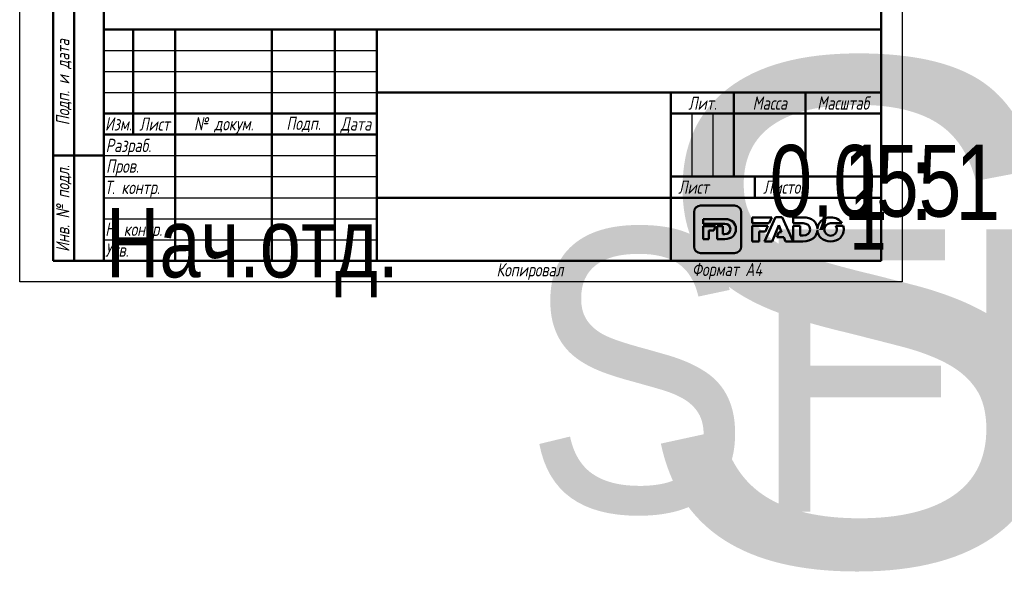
# Model space of a CAD drawing. Header units: millimetres. Extents: x -358 to 1090, y -69 to 356.
# Tile 2 of 7: x 0 to 234, y -69 to 62. Entities that reach past the tile are written whole.
import ezdxf
from ezdxf.enums import TextEntityAlignment as Align

# ---------------------------------------------------------------- set-up
doc = ezdxf.new("R2018")
doc.units = ezdxf.units.MM
for name, color, linetype, lineweight in [('Заголовок (ГОСТ)', 7, 'Continuous', 50), ('Кромка (ГОСТ)', 7, 'Continuous', 50), ('Обозначение (ГОСТ)', 7, 'Continuous', 25), ('Эскизная геометрия (ГОСТ)', 7, 'Continuous', 50)]:
    doc.layers.add(name, color=color, linetype=linetype, lineweight=lineweight)
doc.styles.get("Standard").update_dxf_attribs({"font": 'GOST Common Italic.ttf'})
doc.styles.add('Альтернативный текст (ГОСТ)', font='txt', dxfattribs={"width": 0.8})

# ---------------------------------------------------------------- blocks, each defined once
blk = doc.blocks.new('ГОСТ - Доп. графы 1')
at = {"layer": 'Эскизная геометрия (ГОСТ)'}
for p, q in [((-12, 0), (-12, 145)), ((-12, 145), (0, 145)), ((-7, 145), (-7, 0)), ((-12, 110), (-7, 110)), ((-7, 110), (0, 110)), ((-12, 85), (-7, 85)), ((-7, 85), (0, 85)), ((-12, 60), (-7, 60)), ((-7, 60), (0, 60)), ((-12, 25), (-7, 25)), ((-7, 25), (0, 25)), ((0, 0), (-12, 0))]:
    blk.add_line(p, q, dxfattribs=at)
at = {"layer": 'Обозначение (ГОСТ)', "char_height": 3.17, "attachment_point": 5, "rotation": 90, "style": 'Альтернативный текст (ГОСТ)'}
for s, insert, width in [('\\fGOST Common|b0|i1;\\H3.1700;Подп. и дата', (-9.37, 127.41), 34.7679), ('\\fGOST Common|b0|i1;\\H3.1700;Инв. № дубл.', (-8.95, 97.55), 24.8438), ('\\fGOST Common|b0|i1;\\H3.1700;Взам. инв. №', (-9.58, 72.53), 24.8669), ('\\fGOST Common|b0|i1;\\H3.1700;Подп. и дата', (-9.5, 42.47), 35.1486), ('\\fGOST Common|b0|i1;\\H3.1700;Инв. № подл.', (-9.5, 12.41), 24.9618)]:
    blk.add_mtext(s, dxfattribs=dict(at, insert=insert, width=width))
at = {"layer": 'Обозначение (ГОСТ)', "lineweight": 30, "width": 0.8, "flags": 17}
for tag, p in [('Подп._и_дата_2', (-3.53, 127.51)), ('Инв._номер_дубликата', (-3.41, 97.47)), ('Взамен_инв._номера', (-3.46, 72.53)), ('Подп._и_дата_1', (-3.42, 42.35)), ('ИНВЕНТАРНЫЙ_НОМЕР', (-3.33, 12.68))]:
    blk.add_attdef(tag, text='', height=3.17, rotation=90, dxfattribs=at).set_placement(p, align=Align.MIDDLE_CENTER)
blk = doc.blocks.new('Основные надписи ГОСТ - Форма 1')
at = {"layer": 'Заголовок (ГОСТ)'}
for p, q in [((0, 55), (185, 55)), ((0, 0), (0, 55)), ((0, 0), (0, 55)), ((7, 55), (7, 30)), ((17, 55), (17, 0)), ((40, 55), (40, 0)), ((55, 55), (55, 0)), ((65, 55), (65, 0)), ((185, 0), (185, 55)), ((65, 40), (185, 40)), ((135, 40), (135, 0)), ((150, 40), (150, 20)), ((167, 40), (167, 20)), ((0, 35), (65, 35)), ((135, 35), (185, 35)), ((0, 30), (65, 30)), ((135, 20), (185, 20)), ((155, 20), (155, 15)), ((65, 15), (185, 15)), ((185, 0), (0, 0))]:
    blk.add_line(p, q, dxfattribs=at)
at = {"layer": 'Заголовок (ГОСТ)', "linetype": 'Continuous', "lineweight": 25}
for p, q in [((0, 50), (65, 50)), ((0, 45), (65, 45)), ((0, 40), (65, 40)), ((140, 35), (140, 20)), ((145, 35), (145, 20)), ((0, 25), (65, 25)), ((0, 20), (65, 20)), ((0, 15), (65, 15)), ((0, 10), (65, 10)), ((0, 5), (65, 5))]:
    blk.add_line(p, q, dxfattribs=at)
at = {"layer": 'Заголовок (ГОСТ)', "char_height": 3.17, "style": 'Альтернативный текст (ГОСТ)'}
for s, insert, width, attachment_point in [('\\fGOST Common|b0|i1;\\H3.1700;Лит.', (142.52, 37.49), 14.9766, 5), ('\\fGOST Common|b0|i1;\\H3.1700;Масса', (158.55, 37.51), 16.9878, 5), ('\\fGOST Common|b0|i1;\\H3.1700;Масштаб', (176.02, 37.53), 17.8316, 5), ('\\fGOST Common|b0|i1;\\H3.1700;Изм.', (3.5, 32.56), 6.9635, 5), ('\\fGOST Common|b0|i1;\\H3.1700;Лист', (12.1, 32.5), 10.0029, 5), ('\\A0;\\fGOST Common|b0|i1;\\H3.1700;№ докум.', (28.58, 32.16), 22.9069, 5), ('\\fGOST Common|b0|i1;\\H3.1700;Подп.', (47.56, 32.45), 14.879, 5), ('\\fGOST Common|b0|i1;\\H3.1700;Дата', (60.02, 32.24), 9.9614, 5), ('\\fGOST Common|b0|i1;\\H3.1700;Разраб.', (0.47, 27), 16.9971, 4), ('\\fGOST Common|b0|i1;\\H3.1700;Пров.', (0.56, 22.08), 17.0192, 4), ('\\A0;\\fGOST Common|b0|i1;\\H3.1700;Т. контр.', (0.23, 17.01), 16.9554, 4), ('\\fGOST Common|b0|i1;\\H3.1700;Лист', (140.37, 17.5), 10.5071, 5), ('\\fGOST Common|b0|i1;\\H3.1700;Листов', (162.21, 17.5), 14.3668, 5), ('\\A1;', (150.6, 17.54), 8.8313, 5), ('\\fGOST Common|b0|i1;\\H3.1700;Н. контр.', (0.36, 7.05), 16.9999, 4), ('\\fGOST Common|b0|i1;\\H3.1700;Утв.', (0.34, 2.52), 17.0083, 4), ('\\fGOST Common|b0|i1;\\H3.1700;Копировал', (93.48, -0.59), 19.7871, 1)]:
    blk.add_mtext(s, dxfattribs=dict(at, insert=insert, width=width, attachment_point=attachment_point))
at = {"layer": 'Заголовок (ГОСТ)', "lineweight": 30, "flags": 104}
for tag, height, width, p in [('Изм1', 2.89, 0.7, (3.51, 52.52)), ('Лист1', 2.89, 0.7, (12.03, 52.52)), ('Докум1', 2.89, 0.7, (28.54, 52.48)), ('Изм2', 2.89, 0.7, (3.5, 47.52)), ('Лист2', 2.89, 0.7, (12.01, 47.5)), ('Докум2', 2.89, 0.7, (28.53, 47.5)), ('Изм3', 2.89, 0.7, (3.5, 42.5)), ('Лист3', 2.89, 0.7, (12.01, 42.51)), ('Докум3', 2.89, 0.7, (28.51, 42.48)), ('Изм4', 2.89, 0.7, (3.51, 37.5)), ('Лист4', 2.89, 0.7, (12, 37.53)), ('Докум4', 2.89, 0.7, (28.51, 37.52)), ('НАИМЕНОВАНИЕ', 5, 0.8, (100.03, 29.98)), ('Литера', 3.5, 0.8, (137.52, 27.25)), ('Литера2', 3.5, 0.8, (142.51, 27.22)), ('Литера3', 3.5, 0.8, (147.52, 27.21)), ('Масса', 3.5, 0.8, (158.47, 27.53)), ('Масштаб', 3.5, 0.8, (176, 27.6)), ('Тип_документа', 3.17, 0.8, (100.08, 17.56)), ('Листов', 3.17, 0.8, (177.46, 17.58)), ('Материал_Класс', 3.5, 0.9, (100, 7.5))]:
    blk.add_attdef(tag, text='', height=height, dxfattribs=dict(at, width=width)).set_placement(p, align=Align.MIDDLE_CENTER)
for tag, height, width, p in [('Подп1', 2.89, 0.7, (40.01, 52.51)), ('Дата1', 2, 0.7, (55.01, 52.51)), ('Подп2', 2.89, 0.7, (40.01, 47.5)), ('Дата2', 2, 0.7, (55.01, 47.49)), ('Подп3', 2.89, 0.7, (40.01, 42.51)), ('Дата3', 2, 0.7, (55.02, 42.52)), ('Подп4', 2.89, 0.7, (40.01, 37.51)), ('Дата4', 2, 0.7, (55.02, 37.51)), ('АВТОР', 3.17, 0.8, (17.41, 27.49)), ('Разработал_Подп.', 2.89, 0.7, (40.05, 27.51)), ('ДАТА_СОЗДАНИЯ', 2, 0.7, (55.01, 27.51)), ('ПРОВЕРИЛ', 3.17, 0.8, (17.41, 22.53)), ('Проверил_Подп.', 2.89, 0.7, (40.05, 22.52)), ('ДАТА_ПРОВЕРКИ', 2, 0.7, (55.02, 22.51)), ('ТЕХНОЛОГ', 3.17, 0.8, (17.33, 17.54)), ('Технолог_Подп.', 2.89, 0.7, (40.05, 17.51)), ('Технолог_Дата', 2, 0.7, (55.01, 17.5)), ('Должность_руководителя', 3.17, 0.8, (0.52, 12.51)), ('НАЧ._ОТДЕЛА', 3.17, 0.8, (17.46, 12.45)), ('Руководитель_Подп.', 2.89, 0.7, (40.01, 12.5)), ('Руководитель_Дата', 2, 0.7, (55.01, 12.51)), ('НОРМОКОНТРОЛЬ', 3.17, 0.8, (17.37, 7.48)), ('Нормоконтроль_Подп.', 2.89, 0.7, (40.05, 7.52)), ('ДАТА_НОРМОКОНТРОЛЯ', 2, 0.7, (55.02, 7.51)), ('УТВЕРДИЛ', 3.17, 0.8, (17.4, 2.51)), ('Утвердил_Подп.', 2.89, 0.7, (40.05, 2.51)), ('ДАТА_УТВЕРЖДЕНИЯ', 2, 0.7, (55.01, 2.5))]:
    blk.add_attdef(tag, text='', height=height, dxfattribs=dict(at, width=width)).set_placement(p, align=Align.MIDDLE_LEFT)
for tag, height, p in [('ОБОЗНАЧЕНИЕ', 5, (125.33, 47.56)), ('ОРГАНИЗАЦИЯ', 3.5, (160.02, 7.6))]:
    blk.add_attdef(tag, text='', height=height, dxfattribs=at).set_placement(p, align=Align.MIDDLE_CENTER)
at = {"layer": 'Заголовок (ГОСТ)', "lineweight": 30, "width": 0.9, "flags": 104}
for tag, p in [('Материал_Наим.', (133.71, 9.75)), ('Материал_ГОСТ', (134.04, 4.06))]:
    blk.add_attdef(tag, text='', height=3.5, dxfattribs=at).set_placement(p, align=Align.MIDDLE_RIGHT)
blk = doc.blocks.new('Рамки ГОСТ_ граница 297x210')
at = {"layer": 'Кромка (ГОСТ)', "lineweight": 25}
for p, q in [((0, 0), (0, 297)), ((210, 297), (210, 0)), ((210, 0), (0, 0))]:
    blk.add_line(p, q, dxfattribs=at)
at = {"layer": 'Кромка (ГОСТ)'}
for p, q in [((20, 292), (20, 5)), ((205, 5), (205, 292)), ((20, 5), (205, 5))]:
    blk.add_line(p, q, dxfattribs=at)
at = {"layer": 'Кромка (ГОСТ)', "insert": (160, 4.5), "char_height": 3.17, "attachment_point": 1, "style": 'Альтернативный текст (ГОСТ)'}
blk.add_mtext('\\A1;\\fGOST Common|b0|i1;\\H3.1700;Формат A4', dxfattribs=at)

msp = doc.modelspace()

# ---------------------------------------------------------------- linework, layer by layer
at = {"layer": 'Эскизная геометрия (ГОСТ)', "linetype": 'Continuous'}
for p, q in [((160.505, 16.535), (160.505, 8.364)), ((170.162, 18.108), (162.063, 18.108)), ((171.722, 8.364), (171.722, 16.535)), ((162.71, 14.89), (162.71, 13.741)), ((167.836, 14.89), (162.71, 14.89)), ((162.71, 13.741), (167.856, 13.741)), ((162.71, 13.204), (162.71, 10.161)), ((165.622, 13.204), (162.71, 13.204)), ((164.009, 10.161), (164.009, 12.176)), ((164.009, 12.176), (165.186, 12.176)), ((165.186, 12.176), (165.622, 13.204)), ((167.326, 13.204), (166.027, 13.204)), ((166.027, 13.204), (166.027, 10.161)), ((167.326, 11.323), (167.326, 13.204)), ((162.71, 10.161), (164.009, 10.161)), ((166.027, 10.161), (167.809, 10.161)), ((167.856, 11.323), (167.326, 11.323)), ((162.063, 6.793), (170.162, 6.793))]:
    msp.add_line(p, q, dxfattribs=at)
at = {"layer": 'Эскизная геометрия (ГОСТ)'}
for p, q in [((174.341, 15.304), (174.341, 13.909)), ((178.997, 15.304), (174.341, 15.304)), ((179.882, 15.346), (177.299, 9.565)), ((178.375, 13.909), (178.997, 15.304)), ((181.502, 15.346), (179.882, 15.346)), ((184.085, 9.565), (181.502, 15.346)), ((184.085, 15.303), (184.085, 13.909)), ((186.426, 15.303), (184.085, 15.303)), ((174.341, 13.909), (178.375, 13.909)), ((174.341, 13.29), (174.341, 9.564)), ((178.098, 13.29), (174.341, 13.29)), ((176.022, 9.564), (176.022, 11.979)), ((176.022, 11.979), (177.512, 11.979)), ((177.512, 11.979), (178.098, 13.29)), ((179.066, 9.565), (180.68, 13.459)), ((180.699, 11.827), (180.191, 10.589)), ((180.68, 13.459), (181.355, 11.827)), ((181.355, 11.827), (180.699, 11.827)), ((184.085, 13.909), (186.452, 13.909)), ((184.085, 13.29), (184.085, 9.566)), ((185.766, 13.29), (184.085, 13.29)), ((185.766, 10.975), (185.766, 13.29)), ((189.851, 12.543), (189.847, 12.543)), ((189.847, 12.35), (189.849, 12.35)), ((192.989, 13.922), (195.708, 13.922)), ((196.008, 13.285), (194.227, 13.285)), ((174.341, 9.564), (176.022, 9.564)), ((177.299, 9.565), (179.066, 9.565)), ((180.191, 10.589), (181.841, 10.589)), ((181.841, 10.589), (182.282, 9.565)), ((182.282, 9.565), (184.085, 9.565)), ((184.085, 9.566), (186.391, 9.566)), ((186.452, 10.975), (185.766, 10.975))]:
    msp.add_line(p, q, dxfattribs=at)
at = {"layer": 'Эскизная геометрия (ГОСТ)', "linetype": 'Continuous'}
for points in [[(162.063, 18.108), (161.204, 18.108), (160.505, 17.403), (160.505, 16.535)], [(171.722, 16.535), (171.722, 17.403), (171.023, 18.108), (170.162, 18.108)], [(170.481, 12.539), (170.481, 13.917), (169.51, 14.89), (167.836, 14.89)], [(167.809, 10.161), (169.496, 10.161), (170.481, 11.175), (170.481, 12.539)], [(167.856, 13.741), (168.633, 13.741), (169.149, 13.289), (169.149, 12.532)], [(169.149, 12.532), (169.149, 11.757), (168.633, 11.323), (167.856, 11.323)], [(160.505, 8.364), (160.505, 7.496), (161.204, 6.793), (162.063, 6.793)], [(170.162, 6.793), (171.023, 6.793), (171.722, 7.496), (171.722, 8.364)]]:
    msp.add_open_spline(points, degree=3, dxfattribs=at)
at = {"layer": 'Эскизная геометрия (ГОСТ)'}
for points in [[(189.847, 12.543), (189.801, 14.167), (188.552, 15.303), (186.426, 15.303)], [(193.003, 15.304), (191.244, 15.304), (189.914, 14.079), (189.851, 12.543)], [(195.708, 13.922), (195.174, 14.754), (194.19, 15.304), (193.003, 15.304)], [(186.391, 9.566), (188.53, 9.566), (189.796, 10.745), (189.847, 12.35)], [(186.452, 13.909), (187.456, 13.909), (188.124, 13.361), (188.124, 12.443)], [(188.124, 12.443), (188.124, 11.5), (187.456, 10.975), (186.452, 10.975)], [(189.849, 12.35), (189.892, 10.784), (191.214, 9.554), (192.989, 9.554)], [(191.511, 12.429), (191.511, 13.243), (192.103, 13.922), (192.989, 13.922)], [(193.003, 10.937), (192.12, 10.937), (191.511, 11.631), (191.511, 12.429)], [(192.989, 9.554), (194.791, 9.554), (196.144, 10.842), (196.144, 12.429)], [(194.49, 12.429), (194.49, 11.616), (193.898, 10.937), (193.003, 10.937)], [(194.227, 13.285), (194.396, 13.04), (194.49, 12.742), (194.49, 12.429)], [(196.144, 12.429), (196.144, 12.728), (196.097, 13.015), (196.008, 13.285)]]:
    msp.add_open_spline(points, degree=3, dxfattribs=at)

# ---------------------------------------------------------------- block references
for name, p in [('Рамки ГОСТ_ граница 297x210', (0, 0)), ('ГОСТ - Доп. графы 1', (20, 5))]:
    msp.add_blockref(name, p)
ref = msp.add_blockref('Основные надписи ГОСТ - Форма 1', (20, 5))
lines = msp.add_mtext('\\W0.8000;Нач.отд.', dxfattribs={"layer": 'Заголовок (ГОСТ)', "insert": (20.522, 17.514), "char_height": 16.47596, "attachment_point": 1})
ref.add_attrib('Должность_руководителя', '', (20.522, 17.514), dxfattribs={"flags": 104}).embed_mtext(lines)
lines = msp.add_mtext('\\W0.8000;', dxfattribs={"layer": 'Заголовок (ГОСТ)', "insert": (37.411, 32.488), "char_height": 22.5926, "attachment_point": 1})
ref.add_attrib('АВТОР', '', (37.411, 32.488), dxfattribs={"flags": 104}).embed_mtext(lines)
lines = msp.add_mtext('\\W0.8000;', dxfattribs={"layer": 'Заголовок (ГОСТ)', "insert": (37.408, 27.526), "char_height": 22.5517, "attachment_point": 1})
ref.add_attrib('ПРОВЕРИЛ', '', (37.408, 27.526), dxfattribs={"flags": 104}).embed_mtext(lines)
lines = msp.add_mtext('\\W0.8000;', dxfattribs={"layer": 'Заголовок (ГОСТ)', "insert": (37.334, 22.543), "char_height": 22.671, "attachment_point": 1})
ref.add_attrib('ТЕХНОЛОГ', '', (37.334, 22.543), dxfattribs={"flags": 104}).embed_mtext(lines)
lines = msp.add_mtext('\\W0.8000;', dxfattribs={"layer": 'Заголовок (ГОСТ)', "insert": (37.462, 17.446), "char_height": 22.555, "attachment_point": 1})
ref.add_attrib('НАЧ._ОТДЕЛА', '', (37.462, 17.446), dxfattribs={"flags": 104}).embed_mtext(lines)
lines = msp.add_mtext('\\W0.8000;', dxfattribs={"layer": 'Заголовок (ГОСТ)', "insert": (37.375, 12.481), "char_height": 22.669, "attachment_point": 1})
ref.add_attrib('НОРМОКОНТРОЛЬ', '', (37.375, 12.481), dxfattribs={"flags": 104}).embed_mtext(lines)
lines = msp.add_mtext('\\W0.8000;', dxfattribs={"layer": 'Заголовок (ГОСТ)', "insert": (37.401, 7.507), "char_height": 22.613, "attachment_point": 1})
ref.add_attrib('УТВЕРДИЛ', '', (37.401, 7.507), dxfattribs={"flags": 104}).embed_mtext(lines)
lines = msp.add_mtext('SFM31 16x1', dxfattribs={"layer": 'Заголовок (ГОСТ)', "insert": (145.326, 52.559), "char_height": 119.843, "attachment_point": 1})
ref.add_attrib('ОБОЗНАЧЕНИЕ', '', (145.326, 52.559), dxfattribs={"flags": 104}).embed_mtext(lines)
lines = msp.add_mtext('\\W0.8000;', dxfattribs={"layer": 'Заголовок (ГОСТ)', "insert": (120.031, 34.975), "char_height": 69.6093, "attachment_point": 1})
ref.add_attrib('НАИМЕНОВАНИЕ', '', (120.031, 34.975), dxfattribs={"flags": 104}).embed_mtext(lines)
lines = msp.add_mtext('\\W0.8000;', dxfattribs={"layer": 'Заголовок (ГОСТ)', "insert": (120.078, 22.558), "char_height": 69.7033, "attachment_point": 1})
ref.add_attrib('Тип_документа', '', (120.078, 22.558), dxfattribs={"flags": 104}).embed_mtext(lines)
lines = msp.add_mtext('\\W0.9000;SFM31 16x1_2 06.08.2020', dxfattribs={"layer": 'Заголовок (ГОСТ)', "insert": (120, 12.5), "char_height": 67.25762, "attachment_point": 1})
ref.add_attrib('Материал_Класс', '', (120, 12.5), dxfattribs={"flags": 104}).embed_mtext(lines)
lines = msp.add_mtext('\\W0.9000;', dxfattribs={"layer": 'Заголовок (ГОСТ)', "insert": (153.707, 14.751), "char_height": 66.9754, "attachment_point": 1})
ref.add_attrib('Материал_Наим.', '', (153.707, 14.751), dxfattribs={"flags": 104}).embed_mtext(lines)
lines = msp.add_mtext('\\W0.9000;', dxfattribs={"layer": 'Заголовок (ГОСТ)', "insert": (154.04, 9.057), "char_height": 66.7532, "attachment_point": 1})
ref.add_attrib('Материал_ГОСТ', '', (154.04, 9.057), dxfattribs={"flags": 104}).embed_mtext(lines)
lines = msp.add_mtext('\\W0.8000;', dxfattribs={"layer": 'Заголовок (ГОСТ)', "insert": (157.52, 32.251), "char_height": 5.0288, "attachment_point": 1})
ref.add_attrib('Литера', '', (157.52, 32.251), dxfattribs={"flags": 104}).embed_mtext(lines)
lines = msp.add_mtext('\\W0.8000;', dxfattribs={"layer": 'Заголовок (ГОСТ)', "insert": (162.512, 32.221), "char_height": 5.0288, "attachment_point": 1})
ref.add_attrib('Литера2', '', (162.512, 32.221), dxfattribs={"flags": 104}).embed_mtext(lines)
lines = msp.add_mtext('\\W0.8000;', dxfattribs={"layer": 'Заголовок (ГОСТ)', "insert": (167.518, 32.211), "char_height": 5.017, "attachment_point": 1})
ref.add_attrib('Литера3', '', (167.518, 32.211), dxfattribs={"flags": 104}).embed_mtext(lines)
lines = msp.add_mtext('\\W0.8000;0,055', dxfattribs={"layer": 'Заголовок (ГОСТ)', "insert": (178.469, 32.533), "char_height": 17.04355, "attachment_point": 1})
ref.add_attrib('Масса', '', (178.469, 32.533), dxfattribs={"flags": 104}).embed_mtext(lines)
lines = msp.add_mtext('\\W0.8000;1 : 1', dxfattribs={"layer": 'Заголовок (ГОСТ)', "insert": (195.997, 32.603), "char_height": 17.94756, "attachment_point": 1})
ref.add_attrib('Масштаб', '', (195.997, 32.603), dxfattribs={"flags": 104}).embed_mtext(lines)
lines = msp.add_mtext('\\W0.8000;1', dxfattribs={"layer": 'Заголовок (ГОСТ)', "insert": (197.459, 22.579), "char_height": 14.9653, "attachment_point": 1})
ref.add_attrib('Листов', '', (197.459, 22.579), dxfattribs={"flags": 104}).embed_mtext(lines)
lines = msp.add_mtext('\\W0.7000;', dxfattribs={"layer": 'Заголовок (ГОСТ)', "insert": (75.012, 57.513), "char_height": 9.9845, "attachment_point": 1})
ref.add_attrib('Дата1', '', (75.012, 57.513), dxfattribs={"flags": 104}).embed_mtext(lines)
lines = msp.add_mtext('\\W0.7000;', dxfattribs={"layer": 'Заголовок (ГОСТ)', "insert": (75.012, 52.491), "char_height": 9.9845, "attachment_point": 1})
ref.add_attrib('Дата2', '', (75.012, 52.491), dxfattribs={"flags": 104}).embed_mtext(lines)
lines = msp.add_mtext('\\W0.7000;', dxfattribs={"layer": 'Заголовок (ГОСТ)', "insert": (75.023, 47.521), "char_height": 9.9712, "attachment_point": 1})
ref.add_attrib('Дата3', '', (75.023, 47.521), dxfattribs={"flags": 104}).embed_mtext(lines)
lines = msp.add_mtext('\\W0.7000;', dxfattribs={"layer": 'Заголовок (ГОСТ)', "insert": (75.023, 42.509), "char_height": 9.9886, "attachment_point": 1})
ref.add_attrib('Дата4', '', (75.023, 42.509), dxfattribs={"flags": 104}).embed_mtext(lines)
lines = msp.add_mtext('\\W0.7000;', dxfattribs={"layer": 'Заголовок (ГОСТ)', "insert": (75.009, 32.511), "char_height": 9.9804, "attachment_point": 1})
ref.add_attrib('ДАТА_СОЗДАНИЯ', '', (75.009, 32.511), dxfattribs={"flags": 104}).embed_mtext(lines)
lines = msp.add_mtext('\\W0.7000;', dxfattribs={"layer": 'Заголовок (ГОСТ)', "insert": (75.022, 27.51), "char_height": 9.9577, "attachment_point": 1})
ref.add_attrib('ДАТА_ПРОВЕРКИ', '', (75.022, 27.51), dxfattribs={"flags": 104}).embed_mtext(lines)
lines = msp.add_mtext('\\W0.7000;', dxfattribs={"layer": 'Заголовок (ГОСТ)', "insert": (75.015, 22.503), "char_height": 9.9863, "attachment_point": 1})
ref.add_attrib('Технолог_Дата', '', (75.015, 22.503), dxfattribs={"flags": 104}).embed_mtext(lines)
lines = msp.add_mtext('\\W0.7000;', dxfattribs={"layer": 'Заголовок (ГОСТ)', "insert": (75.01, 17.509), "char_height": 9.9902, "attachment_point": 1})
ref.add_attrib('Руководитель_Дата', '', (75.01, 17.509), dxfattribs={"flags": 104}).embed_mtext(lines)
lines = msp.add_mtext('\\W0.7000;', dxfattribs={"layer": 'Заголовок (ГОСТ)', "insert": (75.024, 12.511), "char_height": 9.9825, "attachment_point": 1})
ref.add_attrib('ДАТА_НОРМОКОНТРОЛЯ', '', (75.024, 12.511), dxfattribs={"flags": 104}).embed_mtext(lines)
lines = msp.add_mtext('\\W0.7000;', dxfattribs={"layer": 'Заголовок (ГОСТ)', "insert": (75.009, 7.498), "char_height": 9.9968, "attachment_point": 1})
ref.add_attrib('ДАТА_УТВЕРЖДЕНИЯ', '', (75.009, 7.498), dxfattribs={"flags": 104}).embed_mtext(lines)
lines = msp.add_mtext('\\W0.7000;', dxfattribs={"layer": 'Заголовок (ГОСТ)', "insert": (60.014, 57.512), "char_height": 14.92, "attachment_point": 1})
ref.add_attrib('Подп1', '', (60.014, 57.512), dxfattribs={"flags": 104}).embed_mtext(lines)
lines = msp.add_mtext('\\W0.7000;', dxfattribs={"layer": 'Заголовок (ГОСТ)', "insert": (60.014, 52.503), "char_height": 14.9856, "attachment_point": 1})
ref.add_attrib('Подп2', '', (60.014, 52.503), dxfattribs={"flags": 104}).embed_mtext(lines)
lines = msp.add_mtext('\\W0.7000;', dxfattribs={"layer": 'Заголовок (ГОСТ)', "insert": (60.014, 47.515), "char_height": 14.9856, "attachment_point": 1})
ref.add_attrib('Подп3', '', (60.014, 47.515), dxfattribs={"flags": 104}).embed_mtext(lines)
lines = msp.add_mtext('\\W0.7000;', dxfattribs={"layer": 'Заголовок (ГОСТ)', "insert": (60.014, 42.506), "char_height": 14.9659, "attachment_point": 1})
ref.add_attrib('Подп4', '', (60.014, 42.506), dxfattribs={"flags": 104}).embed_mtext(lines)
lines = msp.add_mtext('\\W0.7000;', dxfattribs={"layer": 'Заголовок (ГОСТ)', "insert": (60.045, 32.514), "char_height": 14.9596, "attachment_point": 1})
ref.add_attrib('Разработал_Подп.', '', (60.045, 32.514), dxfattribs={"flags": 104}).embed_mtext(lines)
lines = msp.add_mtext('\\W0.7000;', dxfattribs={"layer": 'Заголовок (ГОСТ)', "insert": (60.045, 27.525), "char_height": 14.9397, "attachment_point": 1})
ref.add_attrib('Проверил_Подп.', '', (60.045, 27.525), dxfattribs={"flags": 104}).embed_mtext(lines)
lines = msp.add_mtext('\\W0.7000;', dxfattribs={"layer": 'Заголовок (ГОСТ)', "insert": (60.045, 22.515), "char_height": 14.9397, "attachment_point": 1})
ref.add_attrib('Технолог_Подп.', '', (60.045, 22.515), dxfattribs={"flags": 104}).embed_mtext(lines)
lines = msp.add_mtext('\\W0.7000;', dxfattribs={"layer": 'Заголовок (ГОСТ)', "insert": (60.005, 17.505), "char_height": 14.9795, "attachment_point": 1})
ref.add_attrib('Руководитель_Подп.', '', (60.005, 17.505), dxfattribs={"flags": 104}).embed_mtext(lines)
lines = msp.add_mtext('\\W0.7000;', dxfattribs={"layer": 'Заголовок (ГОСТ)', "insert": (60.045, 12.515), "char_height": 14.9397, "attachment_point": 1})
ref.add_attrib('Нормоконтроль_Подп.', '', (60.045, 12.515), dxfattribs={"flags": 104}).embed_mtext(lines)
lines = msp.add_mtext('\\W0.7000;', dxfattribs={"layer": 'Заголовок (ГОСТ)', "insert": (60.045, 7.505), "char_height": 14.9596, "attachment_point": 1})
ref.add_attrib('Утвердил_Подп.', '', (60.045, 7.505), dxfattribs={"flags": 104}).embed_mtext(lines)
lines = msp.add_mtext('\\W0.7000;', dxfattribs={"layer": 'Заголовок (ГОСТ)', "insert": (48.542, 57.483), "char_height": 22.947, "attachment_point": 1})
ref.add_attrib('Докум1', '', (48.542, 57.483), dxfattribs={"flags": 104}).embed_mtext(lines)
lines = msp.add_mtext('\\W0.7000;', dxfattribs={"layer": 'Заголовок (ГОСТ)', "insert": (48.526, 52.497), "char_height": 22.9782, "attachment_point": 1})
ref.add_attrib('Докум2', '', (48.526, 52.497), dxfattribs={"flags": 104}).embed_mtext(lines)
lines = msp.add_mtext('\\W0.7000;', dxfattribs={"layer": 'Заголовок (ГОСТ)', "insert": (48.51, 47.479), "char_height": 22.947, "attachment_point": 1})
ref.add_attrib('Докум3', '', (48.51, 47.479), dxfattribs={"flags": 104}).embed_mtext(lines)
lines = msp.add_mtext('\\W0.7000;', dxfattribs={"layer": 'Заголовок (ГОСТ)', "insert": (48.515, 42.52), "char_height": 22.9741, "attachment_point": 1})
ref.add_attrib('Докум4', '', (48.515, 42.52), dxfattribs={"flags": 104}).embed_mtext(lines)
lines = msp.add_mtext('\\W0.7000;', dxfattribs={"layer": 'Заголовок (ГОСТ)', "insert": (32.031, 57.516), "char_height": 9.9931, "attachment_point": 1})
ref.add_attrib('Лист1', '', (32.031, 57.516), dxfattribs={"flags": 104}).embed_mtext(lines)
lines = msp.add_mtext('\\W0.7000;', dxfattribs={"layer": 'Заголовок (ГОСТ)', "insert": (32.012, 52.504), "char_height": 9.9781, "attachment_point": 1})
ref.add_attrib('Лист2', '', (32.012, 52.504), dxfattribs={"flags": 104}).embed_mtext(lines)
lines = msp.add_mtext('\\W0.7000;', dxfattribs={"layer": 'Заголовок (ГОСТ)', "insert": (32.012, 47.508), "char_height": 9.9781, "attachment_point": 1})
ref.add_attrib('Лист3', '', (32.012, 47.508), dxfattribs={"flags": 104}).embed_mtext(lines)
lines = msp.add_mtext('\\W0.7000;', dxfattribs={"layer": 'Заголовок (ГОСТ)', "insert": (32.004, 42.526), "char_height": 9.9936, "attachment_point": 1})
ref.add_attrib('Лист4', '', (32.004, 42.526), dxfattribs={"flags": 104}).embed_mtext(lines)
lines = msp.add_mtext('\\W0.7000;', dxfattribs={"layer": 'Заголовок (ГОСТ)', "insert": (23.513, 57.516), "char_height": 7.004, "attachment_point": 1})
ref.add_attrib('Изм1', '', (23.513, 57.516), dxfattribs={"flags": 104}).embed_mtext(lines)
lines = msp.add_mtext('\\W0.7000;', dxfattribs={"layer": 'Заголовок (ГОСТ)', "insert": (23.504, 52.521), "char_height": 6.9877, "attachment_point": 1})
ref.add_attrib('Изм2', '', (23.504, 52.521), dxfattribs={"flags": 104}).embed_mtext(lines)
lines = msp.add_mtext('\\W0.7000;', dxfattribs={"layer": 'Заголовок (ГОСТ)', "insert": (23.504, 47.5), "char_height": 7.0203, "attachment_point": 1})
ref.add_attrib('Изм3', '', (23.504, 47.5), dxfattribs={"flags": 104}).embed_mtext(lines)
lines = msp.add_mtext('\\W0.7000;', dxfattribs={"layer": 'Заголовок (ГОСТ)', "insert": (23.513, 42.504), "char_height": 7.004, "attachment_point": 1})
ref.add_attrib('Изм4', '', (23.513, 42.504), dxfattribs={"flags": 104}).embed_mtext(lines)

doc.saveas('drawing.dxf')
